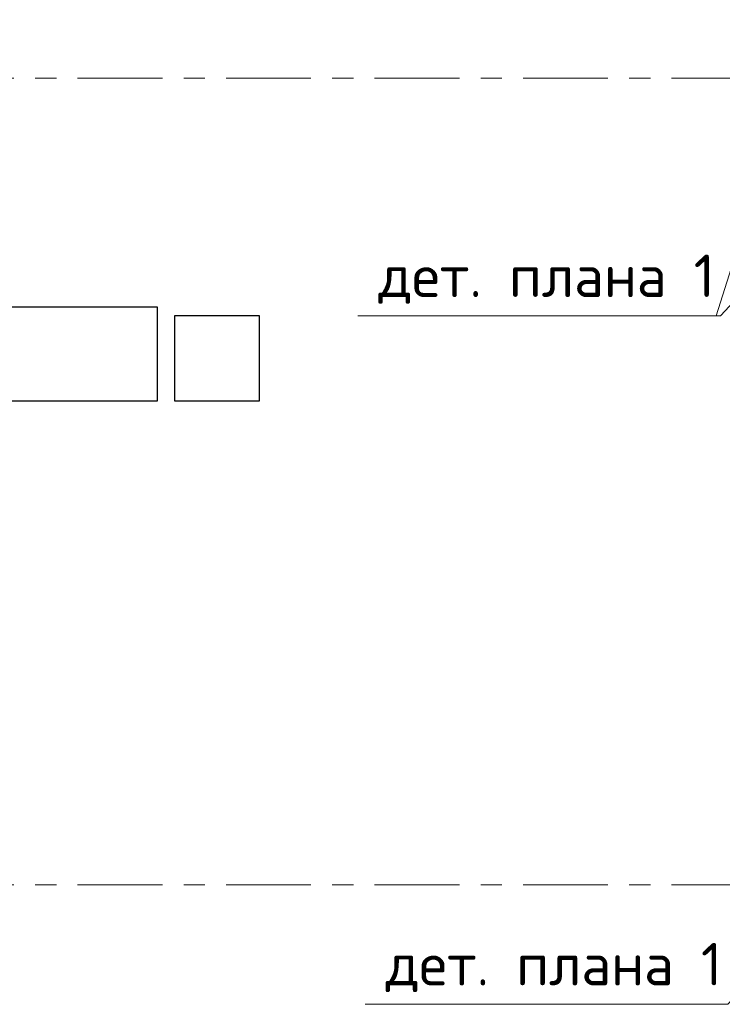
# Model space of a CAD drawing. Header units: metres. Extents: x -38 to 90, y -15 to 21.
# Tile 64 of 127: x 47.5 to 50.81, y 8.44 to 13.08. Entities that reach past the tile are written whole.
import ezdxf

# ---------------------------------------------------------------- set-up
doc = ezdxf.new("R2010")
doc.units = ezdxf.units.M
doc.linetypes.add('______11', pattern=[0.5, 0.4, -0.05, 0, -0.05])
doc.linetypes.add('______5', pattern=[1.1, 0.8, -0.1, 0.1, -0.1])
for name, color, linetype, lineweight in [('XR$2$Осевая линия (1)', 7, '______5', 13), ('XR$3$Перекрытие (1)', 7, 'Continuous', 35), ('XR$3$Текст_ общее_1', 7, 'Continuous', 13)]:
    doc.layers.add(name, color=color, linetype=linetype, lineweight=lineweight)
doc.styles.add('ISOCPEUR', font='txt')

msp = doc.modelspace()

# ---------------------------------------------------------------- linework, layer by layer
at = {"layer": 'XR$2$Осевая линия (1)', "color": 253, "linetype": '______11', "lineweight": 13, "true_color": 0xa0a0a0, "transparency": 33554687}
for p, q in [((-2.63, 12.8), (62.6, 12.8)), ((-2.63, 9), (62.6, 9))]:
    msp.add_line(p, q, dxfattribs=at)
at = {"layer": 'XR$3$Перекрытие (1)', "color": 7, "linetype": 'Continuous', "lineweight": 25, "transparency": 33554687}
for p, q in [((48.1469, 11.7202), (46.0469, 11.7202)), ((48.1469, 11.2802), (48.1469, 11.7202)), ((48.2269, 11.6802), (48.2269, 11.2802)), ((48.6269, 11.6802), (48.2269, 11.6802)), ((48.6269, 11.2802), (48.6269, 11.6802)), ((46.0469, 11.2802), (48.1469, 11.2802)), ((48.2269, 11.2802), (48.6269, 11.2802))]:
    msp.add_line(p, q, dxfattribs=at)
at = {"layer": 'XR$3$Текст_ общее_1', "color": 7, "linetype": 'Continuous', "lineweight": 13, "transparency": 33554687}
msp.add_line((51.2175, 13.0752), (50.7808, 11.6795), dxfattribs=at)
for points in [[(51.138, 12.0432), (50.8008, 11.6795), (49.0908, 11.6795)], [(51.1721, 8.8002), (50.8349, 8.4365), (49.1249, 8.4365)]]:
    msp.add_lwpolyline(points, dxfattribs=at)

# ---------------------------------------------------------------- texts
at = {"layer": 'XR$3$Текст_ общее_1', "color": 7, "linetype": 'Continuous', "lineweight": 13, "transparency": 33554687, "char_height": 0.2, "width": 1.695238, "attachment_point": 5, "style": 'ISOCPEUR'}
for insert in [(49.9808, 11.8528), (50.0149, 8.6098)]:
    msp.add_mtext('\\A1;{\\fISOCPEUR|i0|b0;\\H0.200000;\\W1.000000;\\C7;дет. плана 1}\\P', dxfattribs=dict(at, insert=insert))

doc.saveas('drawing.dxf')
